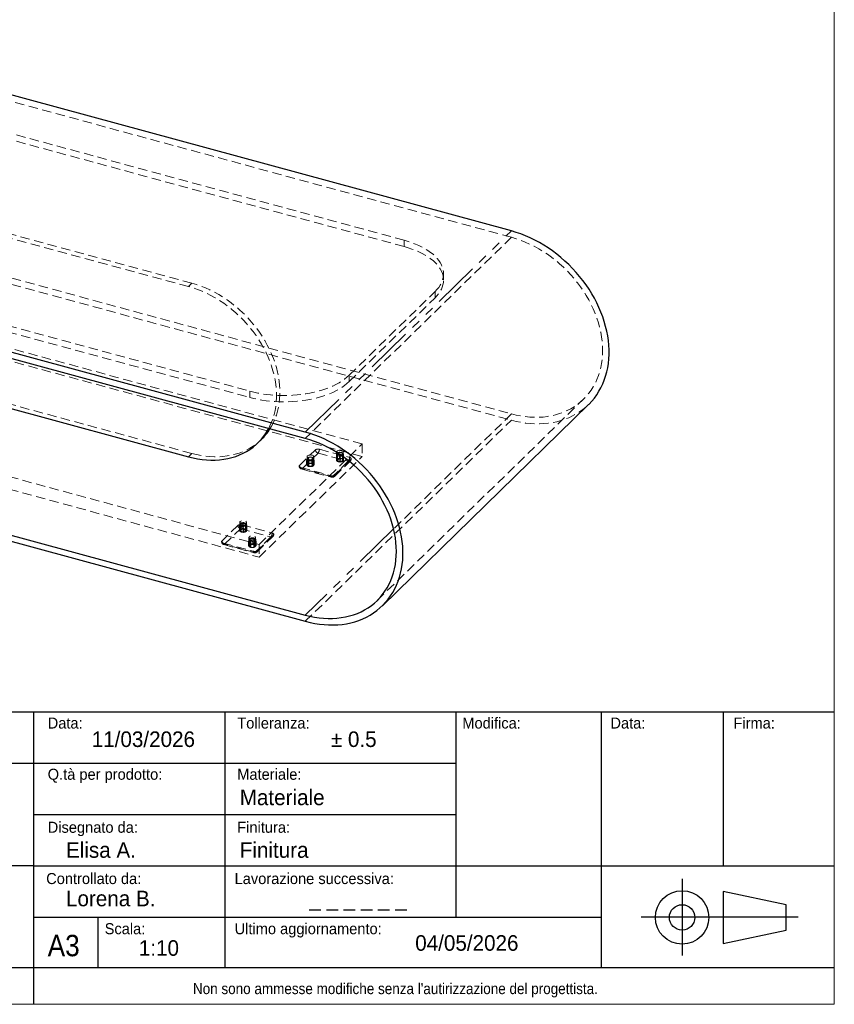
# Model space of a CAD drawing. Header units: millimetres. Extents: x 50 to 4150, y 50 to 2920.
# Tile 4 of 5: x 3043 to 4150, y 50 to 1388. Entities that reach past the tile are written whole.
import ezdxf

# ---------------------------------------------------------------- set-up
doc = ezdxf.new("R2010")
doc.units = ezdxf.units.MM
doc.header["$LTSCALE"] = 10
doc.linetypes.add('HIDDEN', pattern=[1.905, 1.27, -0.635])
doc.linetypes.add('PHANTOM', pattern=[12.7, 6.35, -1.27, 1.27, -1.27, 1.27, -1.27])
doc.layers.add('ANNOTAZIONI', color=8, linetype='Continuous')
doc.styles.add('SLDTEXTSTYLE1', font='GOTHIC.TTF', dxfattribs={"width": 0.913})
doc.styles.add('SLDTEXTSTYLE2', font='ARIAL.TTF', dxfattribs={"width": 0.948})

msp = doc.modelspace()

# ---------------------------------------------------------------- linework, layer by layer
at = {"color": 7, "linetype": 'Continuous', "lineweight": 18}
for p, q in [((4150, 50), (4150, 2920)), ((50, 50), (4150, 50))]:
    msp.add_line(p, q, dxfattribs=at)
at = {"color": 7, "linetype": 'Continuous', "lineweight": 25}
for p, q in [((3711.37, 1100.93), (2738.51, 1365.33)), ((3431.35, 827.62), (2458.49, 1092.03)), ((3431.35, 819.05), (2458.49, 1083.45)), ((2892.44, 897.3), (3272.74, 793.94)), ((3536.12, 591.7), (3816.14, 865.01)), ((2458.49, 843.45), (3431.35, 579.05)), ((2458.49, 834.88), (3431.35, 570.47)), ((3367.04, 813.05), (3371.71, 817.61))]:
    msp.add_line(p, q, dxfattribs=at)
at = {"color": 7, "linetype": 'HIDDEN', "lineweight": 18}
for p, q in [((3711.37, 1092.36), (2738.51, 1356.76)), ((3565.81, 1088.24), (2814.06, 1292.55)), ((3565.81, 1079.67), (2814.06, 1283.98)), ((3272.74, 1025.38), (2892.44, 1128.74)), ((3277.41, 1029.93), (2897.11, 1133.29)), ((2738.51, 1116.75), (3711.37, 852.35)), ((2738.51, 1108.18), (3711.37, 843.78)), ((2604.04, 1087.57), (3355.8, 883.26)), ((3711.37, 1092.36), (3431.35, 819.05)), ((3565.81, 1088.24), (3565.81, 1079.67)), ((2604.04, 1079), (3355.8, 874.69)), ((3619.14, 1034.12), (3619.14, 1042.69)), ((3272.74, 1025.38), (3277.41, 1029.93)), ((3490.91, 904.78), (3607.58, 1018.65)), ((3607.58, 1010.08), (3607.58, 1018.65)), ((3508.7, 811.51), (2801.16, 1003.8)), ((3490.91, 896.2), (3607.58, 1010.08)), ((3508.7, 794.36), (2801.16, 986.66)), ((2897.11, 901.86), (3277.41, 798.5)), ((3490.91, 904.78), (3490.91, 896.2)), ((3355.8, 874.69), (3355.8, 883.26)), ((3529.14, 598.86), (3809.15, 872.17)), ((2661.16, 867.15), (3368.69, 674.85)), ((2661.16, 850), (3368.69, 657.71)), ((3431.35, 570.47), (3711.37, 843.78)), ((3711.37, 852.35), (3551.32, 696.14)), ((3368.69, 674.85), (3508.7, 811.51)), ((3423.42, 782.31), (3445.12, 803.49)), ((3450.52, 804.35), (3491.65, 793.17)), ((3508.7, 811.51), (3508.7, 794.36)), ((3272.74, 793.94), (3277.41, 798.5)), ((3368.69, 657.71), (3508.7, 794.36)), ((3426.96, 777.92), (3448.66, 799.1)), ((3433.51, 790.87), (3433.51, 789.1)), ((3433.81, 794.3), (3433.81, 783.16)), ((3435.01, 791.73), (3435.01, 783.16)), ((3435.45, 790.99), (3435.45, 785.25)), ((3435.5, 785.16), (3435.5, 790.9)), ((3436.01, 791.07), (3436.01, 785.33)), ((3440.28, 785.41), (3440.28, 791.15)), ((3440.81, 791.01), (3440.81, 785.27)), ((3440.85, 785.34), (3440.85, 791.08)), ((3441.61, 783.16), (3441.61, 791.73)), ((3442.81, 783.16), (3442.81, 794.3)), ((3443.11, 789.1), (3443.11, 790.87)), ((3448.66, 799.1), (3489.78, 787.92)), ((3471.62, 769.21), (3493.32, 790.39)), ((3473.63, 797.26), (3473.63, 789.54)), ((3473.89, 796.44), (3473.89, 790.7)), ((3473.93, 800.69), (3473.93, 789.54)), ((3474.06, 790.56), (3474.06, 796.3)), ((3474.07, 793.97), (3474.07, 788.23)), ((3474.22, 794.1), (3474.22, 788.36)), ((3474.34, 796.58), (3474.34, 790.83)), ((3474.54, 788.1), (3474.54, 793.84)), ((3475.13, 798.12), (3475.13, 789.54)), ((3477.95, 797.76), (3477.95, 792.02)), ((3477.95, 792), (3477.95, 797.75)), ((3478.32, 792.82), (3478.32, 787.07)), ((3478.55, 797.76), (3478.55, 792.02)), ((3478.91, 787.09), (3478.91, 792.83)), ((3478.92, 787.07), (3478.92, 792.82)), ((3481.73, 789.54), (3481.73, 798.12)), ((3482.33, 790.99), (3482.33, 796.73)), ((3482.53, 794), (3482.53, 788.26)), ((3482.65, 796.47), (3482.65, 790.73)), ((3482.8, 790.86), (3482.8, 796.6)), ((3482.81, 788.53), (3482.81, 794.27)), ((3482.93, 789.54), (3482.93, 800.69)), ((3482.98, 788.39), (3482.98, 794.13)), ((3483.23, 789.54), (3483.23, 797.26)), ((3425.09, 779.53), (3466.22, 768.35)), ((3425.91, 777.49), (3467.03, 766.31)), ((3468.08, 766.74), (3426.96, 777.92)), ((3433.21, 788.8), (3433.21, 783.06)), ((3433.51, 788.96), (3433.51, 783.22)), ((3433.53, 782.91), (3433.53, 788.65)), ((3435.77, 786.71), (3435.77, 780.97)), ((3435.81, 786.79), (3435.81, 781.05)), ((3436.34, 780.9), (3436.34, 786.64)), ((3440.6, 786.73), (3440.6, 780.98)), ((3441.11, 781.15), (3441.11, 786.89)), ((3441.16, 781.06), (3441.16, 786.81)), ((3443.08, 783.4), (3443.08, 789.15)), ((3443.11, 788.84), (3443.11, 783.09)), ((3443.4, 783.25), (3443.4, 788.99)), ((3489.78, 787.92), (3468.08, 766.74)), ((3470.88, 767.31), (3492.58, 788.49)), ((3339.88, 700.77), (3318.18, 679.59)), ((3321.72, 675.2), (3343.42, 696.38)), ((3342.13, 701.68), (3342.13, 693.97)), ((3342.38, 700.86), (3342.38, 695.12)), ((3342.43, 705.11), (3342.43, 693.97)), ((3342.55, 694.98), (3342.55, 700.72)), ((3342.56, 698.39), (3342.56, 692.65)), ((3342.71, 698.53), (3342.71, 692.78)), ((3342.83, 701), (3342.83, 695.25)), ((3343.03, 692.52), (3343.03, 698.26)), ((3343.42, 696.38), (3384.54, 685.21)), ((3343.63, 702.54), (3343.63, 693.97)), ((3345.28, 701.63), (3386.41, 690.46)), ((3346.45, 702.17), (3346.44, 702.18)), ((3346.44, 702.18), (3346.44, 696.44)), ((3346.45, 696.43), (3346.45, 702.17)), ((3346.81, 697.24), (3346.81, 691.49)), ((3347.04, 702.18), (3347.04, 696.44)), ((3347.41, 691.51), (3347.41, 697.25)), ((3347.41, 691.5), (3347.41, 697.24)), ((3350.23, 693.97), (3350.23, 702.54)), ((3350.82, 695.41), (3350.82, 701.15)), ((3351.02, 698.42), (3351.02, 692.68)), ((3351.14, 700.89), (3351.14, 695.15)), ((3351.29, 695.28), (3351.29, 701.03)), ((3351.3, 692.95), (3351.3, 698.69)), ((3351.43, 693.97), (3351.43, 705.11)), ((3351.47, 692.81), (3351.47, 698.56)), ((3351.73, 693.97), (3351.73, 701.68)), ((3354.83, 684.44), (3354.83, 673.3)), ((3384.54, 685.21), (3362.84, 664.02)), ((3363.83, 673.3), (3363.83, 684.44)), ((3365.64, 664.59), (3387.34, 685.77)), ((3388.08, 687.67), (3366.38, 666.49)), ((3319.85, 676.81), (3360.98, 665.63)), ((3320.67, 674.77), (3361.79, 663.59)), ((3362.84, 664.02), (3321.72, 675.2)), ((3354.24, 678.95), (3354.24, 673.21)), ((3354.53, 681.01), (3354.53, 679.24)), ((3354.53, 679.1), (3354.53, 673.36)), ((3354.56, 673.05), (3354.56, 678.79)), ((3356.03, 681.87), (3356.03, 673.3)), ((3356.48, 681.13), (3356.48, 675.39)), ((3356.53, 675.31), (3356.53, 681.05)), ((3356.79, 676.86), (3356.79, 671.11)), ((3356.83, 676.93), (3356.83, 671.19)), ((3357.04, 681.21), (3357.04, 675.47)), ((3357.36, 671.05), (3357.36, 676.79)), ((3361.3, 675.55), (3361.3, 681.3)), ((3361.63, 676.87), (3361.63, 671.13)), ((3361.83, 681.15), (3361.83, 675.41)), ((3361.87, 675.49), (3361.87, 681.23)), ((3362.14, 671.29), (3362.14, 677.04)), ((3362.19, 671.21), (3362.19, 676.95)), ((3362.63, 673.3), (3362.63, 681.87)), ((3364.11, 673.55), (3364.11, 679.29)), ((3364.13, 679.24), (3364.13, 681.01)), ((3364.13, 678.98), (3364.13, 673.24)), ((3364.43, 673.39), (3364.43, 679.14)), ((3368.69, 674.85), (3368.69, 657.71))]:
    msp.add_line(p, q, dxfattribs=at)
at = {"color": 8, "linetype": 'PHANTOM', "lineweight": 18}
for p, q in [((3431.35, 827.62), (3711.37, 1100.93)), ((3551.32, 696.14), (3431.35, 579.05))]:
    msp.add_line(p, q, dxfattribs=at)
at = {"color": 7, "linetype": 'Continuous', "lineweight": 25, "flags": 128}
for points in [[(3816.14, 865.01), (3816.78, 865.64), (3820.55, 869.64), (3824.06, 873.89), (3827.31, 878.36), (3830.29, 883.05), (3832.99, 887.95), (3835.41, 893.05), (3837.54, 898.33), (3839.37, 903.79), (3840.9, 909.4), (3842.13, 915.17), (3843.06, 921.06), (3843.68, 927.08), (3843.99, 933.2), (3843.99, 939.42), (3843.68, 945.71), (3843.06, 952.06), (3842.13, 958.46), (3840.9, 964.89), (3839.37, 971.34), (3837.54, 977.8), (3835.41, 984.24), (3832.99, 990.65), (3830.29, 997.02), (3827.31, 1003.33), (3824.06, 1009.57), (3820.55, 1015.72), (3816.78, 1021.77), (3812.76, 1027.71), (3808.51, 1033.51), (3804.03, 1039.18), (3799.34, 1044.69), (3794.44, 1050.02), (3789.34, 1055.18), (3784.07, 1060.14), (3778.62, 1064.9), (3773.02, 1069.45), (3767.27, 1073.76), (3761.39, 1077.84), (3755.4, 1081.67), (3749.3, 1085.25), (3743.11, 1088.56), (3736.85, 1091.61), (3730.53, 1094.37), (3724.17, 1096.85), (3717.78, 1099.04), (3711.37, 1100.93)], [(3272.74, 793.94), (3278.89, 792.43), (3285.02, 791.22), (3291.12, 790.33), (3297.17, 789.75), (3303.15, 789.49), (3309.05, 789.56), (3314.86, 789.94), (3320.56, 790.63), (3326.13, 791.64), (3331.55, 792.97), (3336.82, 794.61), (3341.92, 796.55), (3346.84, 798.79), (3351.56, 801.32), (3356.08, 804.14), (3360.37, 807.24), (3364.43, 810.62), (3368.24, 814.25), (3371.8, 818.14), (3375.1, 822.27), (3378.13, 826.63), (3380.88, 831.22), (3381.62, 832.57)], [(3431.35, 570.47), (3437.76, 568.88), (3444.15, 567.59), (3450.52, 566.61), (3456.84, 565.94), (3463.1, 565.58), (3469.28, 565.53), (3475.38, 565.8), (3481.37, 566.37), (3487.25, 567.25), (3493, 568.45), (3498.6, 569.94), (3504.05, 571.74), (3509.33, 573.84), (3514.42, 576.22), (3519.32, 578.9), (3524.01, 581.86), (3528.49, 585.09), (3532.74, 588.58), (3536.76, 592.33), (3540.53, 596.34), (3544.04, 600.58), (3547.29, 605.05), (3550.27, 609.74), (3552.97, 614.65), (3555.39, 619.74), (3557.52, 625.03), (3559.35, 630.48), (3560.89, 636.1), (3562.12, 641.86), (3563.04, 647.76), (3563.66, 653.78), (3563.97, 659.9), (3563.97, 666.11), (3563.66, 672.4), (3563.04, 678.75), (3562.12, 685.15), (3560.89, 691.59), (3559.35, 698.04), (3557.52, 704.49), (3555.39, 710.93), (3552.97, 717.34), (3550.27, 723.71), (3547.29, 730.02), (3544.04, 736.26), (3540.53, 742.41), (3536.76, 748.47), (3532.74, 754.4), (3528.49, 760.21), (3524.01, 765.87), (3519.32, 771.38), (3514.42, 776.72), (3509.33, 781.88), (3504.05, 786.84), (3498.6, 791.6), (3493, 796.14), (3487.25, 800.46), (3481.37, 804.54), (3475.38, 808.37), (3469.28, 811.95), (3463.1, 815.26), (3456.84, 818.3), (3450.52, 821.06), (3444.15, 823.54), (3437.76, 825.73), (3431.35, 827.62)], [(3431.35, 579.05), (3437.62, 577.49), (3443.88, 576.26), (3450.1, 575.33), (3456.27, 574.73), (3462.38, 574.44), (3468.42, 574.47), (3474.35, 574.83), (3480.18, 575.5), (3485.88, 576.49), (3491.44, 577.79), (3496.84, 579.41), (3502.08, 581.33), (3507.14, 583.55), (3512, 586.08), (3516.66, 588.89), (3521.09, 591.98), (3525.3, 595.35), (3529.26, 598.98), (3532.97, 602.87), (3536.43, 607.01), (3539.61, 611.39), (3542.51, 615.99), (3545.13, 620.8), (3547.46, 625.81), (3549.49, 631.02), (3551.21, 636.39), (3552.63, 641.93), (3553.74, 647.61), (3554.53, 653.43), (3555.01, 659.36), (3555.17, 665.4), (3555.01, 671.52), (3554.53, 677.71), (3553.74, 683.96), (3552.63, 690.24), (3551.21, 696.55), (3549.49, 702.87), (3547.46, 709.17), (3545.13, 715.45), (3542.51, 721.69), (3539.61, 727.86), (3536.43, 733.97), (3532.97, 739.98), (3529.26, 745.89), (3525.3, 751.68), (3521.09, 757.34), (3516.66, 762.84), (3512, 768.18), (3507.14, 773.35), (3502.08, 778.32), (3496.84, 783.09), (3491.44, 787.64), (3485.88, 791.97), (3480.18, 796.06), (3474.35, 799.89), (3468.42, 803.47), (3462.38, 806.79), (3456.27, 809.82), (3450.1, 812.57), (3443.88, 815.03), (3437.62, 817.19), (3431.35, 819.05)]]:
    msp.add_lwpolyline(points, dxfattribs=at)
at = {"color": 7, "linetype": 'HIDDEN', "lineweight": 18, "flags": 128}
for points in [[(3607.58, 1018.65), (3610.24, 1021.45), (3612.56, 1024.32), (3614.55, 1027.26), (3616.18, 1030.25), (3617.46, 1033.29), (3618.39, 1036.37), (3618.95, 1039.46), (3619.14, 1042.57), (3618.97, 1045.68), (3618.44, 1048.78), (3617.54, 1051.86), (3616.29, 1054.9), (3614.68, 1057.9), (3612.72, 1060.85), (3610.42, 1063.72), (3607.79, 1066.52), (3604.84, 1069.24), (3601.57, 1071.85), (3598, 1074.36), (3594.14, 1076.76), (3590.01, 1079.03), (3585.62, 1081.16), (3580.99, 1083.16), (3576.13, 1085.01), (3571.07, 1086.71), (3565.81, 1088.24)], [(3711.37, 852.35), (3717.64, 850.8), (3723.89, 849.56), (3730.12, 848.64), (3736.29, 848.03), (3742.4, 847.75), (3748.43, 847.78), (3754.37, 848.13), (3760.19, 848.81), (3765.89, 849.79), (3771.46, 851.1), (3776.86, 852.71), (3782.1, 854.64), (3787.16, 856.86), (3792.02, 859.38), (3796.67, 862.19), (3801.11, 865.29), (3805.31, 868.65), (3809.28, 872.29), (3812.99, 876.18), (3816.44, 880.32), (3819.63, 884.69), (3822.53, 889.29), (3825.15, 894.11), (3827.48, 899.12), (3829.51, 904.32), (3831.23, 909.7), (3832.65, 915.24), (3833.76, 920.92), (3834.55, 926.73), (3835.03, 932.67), (3835.18, 938.7), (3835.03, 944.82), (3834.55, 951.02), (3833.76, 957.26), (3832.65, 963.55), (3831.23, 969.86), (3829.51, 976.17), (3827.48, 982.48), (3825.15, 988.75), (3822.53, 994.99), (3819.63, 1001.17), (3816.44, 1007.27), (3812.99, 1013.29), (3809.28, 1019.2), (3805.31, 1024.99), (3801.11, 1030.64), (3796.67, 1036.15), (3792.02, 1041.49), (3787.16, 1046.65), (3782.1, 1051.62), (3776.86, 1056.39), (3771.46, 1060.95), (3765.89, 1065.27), (3760.19, 1069.36), (3754.37, 1073.2), (3748.43, 1076.78), (3742.4, 1080.09), (3736.29, 1083.13), (3730.12, 1085.88), (3723.89, 1088.34), (3717.64, 1090.5), (3711.37, 1092.36)], [(3565.81, 1079.67), (3571.07, 1078.13), (3576.13, 1076.44), (3580.99, 1074.59), (3585.62, 1072.59), (3590.01, 1070.45), (3594.14, 1068.18), (3598, 1065.79), (3601.57, 1063.28), (3604.84, 1060.66), (3607.79, 1057.95), (3610.42, 1055.15), (3612.72, 1052.27), (3614.68, 1049.33), (3616.29, 1046.33), (3617.54, 1043.29), (3618.44, 1040.21), (3618.97, 1037.11), (3619.14, 1034), (3618.95, 1030.89), (3618.39, 1027.8), (3617.46, 1024.72), (3616.18, 1021.68), (3614.55, 1018.69), (3612.56, 1015.75), (3610.24, 1012.87), (3607.58, 1010.08)], [(3381.62, 832.57), (3383.34, 836.01), (3385.51, 840.99), (3387.38, 846.16), (3388.95, 851.5), (3390.21, 856.99), (3391.15, 862.62), (3391.78, 868.38), (3392.1, 874.24), (3392.1, 880.2), (3391.78, 886.24), (3391.15, 892.34), (3390.21, 898.48), (3388.95, 904.66), (3387.38, 910.85), (3385.51, 917.03), (3383.34, 923.2), (3380.88, 929.33), (3378.13, 935.4), (3375.1, 941.41), (3371.8, 947.34), (3368.24, 953.16), (3364.43, 958.87), (3360.37, 964.45), (3356.08, 969.88), (3351.56, 975.16), (3346.84, 980.26), (3341.92, 985.17), (3336.82, 989.88), (3331.55, 994.38), (3326.13, 998.66), (3320.56, 1002.7), (3314.86, 1006.49), (3309.05, 1010.03), (3303.15, 1013.3), (3297.17, 1016.29), (3291.12, 1019.01), (3285.02, 1021.43), (3278.89, 1023.55), (3272.74, 1025.38)], [(3383.37, 832.09), (3385.55, 835.77), (3388.01, 840.56), (3390.18, 845.55), (3392.05, 850.72), (3393.61, 856.05), (3394.87, 861.55), (3395.82, 867.18), (3396.45, 872.93), (3396.77, 878.8), (3396.77, 884.76), (3396.45, 890.79), (3395.82, 896.89), (3394.87, 903.04), (3393.61, 909.21), (3392.05, 915.4), (3390.18, 921.59), (3388.01, 927.75), (3385.55, 933.88), (3382.8, 939.96), (3379.77, 945.97), (3376.47, 951.89), (3372.91, 957.72), (3369.09, 963.43), (3365.03, 969.01), (3360.74, 974.44), (3356.23, 979.71), (3351.51, 984.81), (3346.59, 989.73), (3341.49, 994.44), (3336.22, 998.94), (3330.79, 1003.22), (3325.22, 1007.26), (3319.53, 1011.05), (3313.72, 1014.58), (3307.82, 1017.85), (3301.83, 1020.85), (3295.78, 1023.56), (3289.69, 1025.98), (3283.56, 1028.11), (3277.41, 1029.93)], [(3355.8, 883.26), (3361.22, 881.89), (3366.8, 880.7), (3372.5, 879.67), (3378.32, 878.83), (3384.22, 878.17), (3390.19, 877.7), (3396.21, 877.41), (3402.25, 877.31), (3408.28, 877.4), (3414.3, 877.67), (3420.27, 878.13), (3426.18, 878.78), (3432.01, 879.61), (3437.72, 880.61), (3443.31, 881.8), (3448.74, 883.15), (3454.01, 884.68), (3459.09, 886.36), (3463.96, 888.2), (3468.61, 890.18), (3473.02, 892.31), (3477.17, 894.57), (3481.05, 896.96), (3484.64, 899.46), (3487.93, 902.07), (3490.91, 904.78)], [(3490.91, 896.2), (3487.93, 893.5), (3484.64, 890.89), (3481.05, 888.39), (3477.17, 886), (3473.02, 883.74), (3468.61, 881.61), (3463.96, 879.63), (3459.09, 877.79), (3454.01, 876.1), (3448.74, 874.58), (3443.31, 873.23), (3437.72, 872.04), (3432.01, 871.03), (3426.18, 870.21), (3420.27, 869.56), (3414.3, 869.1), (3408.28, 868.82), (3402.25, 868.74), (3396.21, 868.84), (3390.19, 869.13), (3384.22, 869.6), (3378.32, 870.26), (3372.5, 871.1), (3366.8, 872.12), (3361.22, 873.32), (3355.8, 874.69)], [(3711.37, 843.78), (3717.78, 842.19), (3724.17, 840.9), (3730.53, 839.92), (3736.85, 839.25), (3743.11, 838.89), (3749.3, 838.84), (3755.4, 839.1), (3761.39, 839.67), (3767.27, 840.56), (3773.02, 841.75), (3778.62, 843.25), (3784.07, 845.05), (3789.34, 847.14), (3794.44, 849.53), (3799.34, 852.21), (3804.03, 855.16), (3808.51, 858.39), (3812.76, 861.89), (3816.14, 865.01)], [(3277.41, 798.5), (3283.56, 796.98), (3289.69, 795.77), (3295.78, 794.88), (3301.83, 794.31), (3307.82, 794.05), (3313.72, 794.11), (3319.53, 794.49), (3325.22, 795.19), (3330.79, 796.2), (3336.22, 797.53), (3341.49, 799.16), (3346.59, 801.1), (3351.51, 803.34), (3356.23, 805.87), (3360.74, 808.7), (3365.03, 811.8), (3369.09, 815.17), (3371.71, 817.61)], [(3474.45, 801.77), (3475.21, 802.3), (3476.22, 802.71), (3477.41, 802.95), (3478.69, 803), (3479.95, 802.87), (3481.08, 802.56), (3482, 802.1), (3482.63, 801.53), (3482.92, 800.89), (3482.84, 800.23), (3482.41, 799.61), (3481.66, 799.07), (3480.65, 798.67), (3479.45, 798.43), (3478.18, 798.37), (3476.92, 798.51), (3475.79, 798.81), (3474.87, 799.27), (3474.24, 799.85), (3473.95, 800.49), (3474.02, 801.15), (3474.45, 801.77)], [(3443.07, 790.85), (3443.09, 791.13), (3442.85, 791.87), (3442.37, 792.5), (3441.65, 793.04), (3440.68, 793.46), (3439.54, 793.74), (3438.32, 793.83), (3437.11, 793.74), (3435.97, 793.47), (3434.95, 793.03), (3434.2, 792.45), (3433.72, 791.79), (3433.52, 791.06), (3433.54, 790.85)], [(3442.55, 789.72), (3441.79, 789.17), (3440.77, 788.75), (3439.57, 788.48), (3438.27, 788.4), (3436.98, 788.49), (3435.78, 788.77), (3434.77, 789.2), (3434.03, 789.75), (3433.6, 790.38), (3433.52, 791.06), (3433.8, 791.72), (3434.41, 792.31), (3435.31, 792.8), (3436.43, 793.14), (3437.69, 793.32), (3439, 793.32), (3440.25, 793.13), (3441.36, 792.78), (3442.25, 792.28), (3442.84, 791.68), (3443.1, 791.02), (3443, 790.35), (3442.55, 789.72)], [(3434.33, 795.38), (3435.08, 795.91), (3436.09, 796.32), (3437.29, 796.56), (3438.56, 796.61), (3439.82, 796.48), (3440.95, 796.17), (3441.87, 795.71), (3442.5, 795.14), (3442.79, 794.5), (3442.72, 793.84), (3442.29, 793.22), (3441.53, 792.68), (3440.52, 792.28), (3439.33, 792.04), (3438.05, 791.98), (3436.79, 792.12), (3435.66, 792.42), (3434.74, 792.88), (3434.11, 793.46), (3433.82, 794.1), (3433.9, 794.76), (3434.33, 795.38)], [(3441.67, 790.81), (3442.05, 791.39), (3442.07, 792.01), (3441.72, 792.59), (3441.03, 793.09), (3440.08, 793.46), (3438.95, 793.66), (3437.77, 793.66), (3436.63, 793.48), (3435.66, 793.13), (3434.95, 792.64), (3434.56, 792.06), (3434.55, 791.45), (3434.9, 790.86), (3435.58, 790.36), (3436.53, 790), (3437.66, 789.8), (3438.85, 789.79), (3439.98, 789.97), (3440.96, 790.32), (3441.67, 790.81)], [(3439.85, 793.23), (3438.82, 793.41), (3437.73, 793.4), (3436.71, 793.21), (3435.86, 792.86), (3435.27, 792.39), (3435.02, 791.85), (3435.12, 791.29), (3435.56, 790.78), (3436.31, 790.37), (3437.27, 790.11), (3438.34, 790.03), (3439.41, 790.13), (3440.36, 790.4), (3441.09, 790.81), (3441.51, 791.33), (3441.59, 791.89), (3441.31, 792.43), (3440.71, 792.89), (3439.85, 793.23)], [(3435.5, 790.9), (3435.46, 790.96), (3435.46, 791.02), (3435.5, 791.08), (3435.59, 791.12), (3435.7, 791.14), (3435.82, 791.14), (3435.93, 791.11), (3436.01, 791.07)], [(3440.28, 791.15), (3440.35, 791.2), (3440.45, 791.23), (3440.57, 791.24), (3440.69, 791.22), (3440.78, 791.18), (3440.83, 791.13), (3440.84, 791.07), (3440.81, 791.01)], [(3483.2, 797.24), (3483.22, 797.52), (3482.97, 798.26), (3482.49, 798.89), (3481.77, 799.42), (3480.8, 799.85), (3479.66, 800.12), (3478.45, 800.22), (3477.23, 800.13), (3476.09, 799.86), (3475.08, 799.42), (3474.33, 798.84), (3473.85, 798.18), (3473.64, 797.44), (3473.66, 797.24)], [(3482.68, 796.11), (3481.92, 795.56), (3480.9, 795.14), (3479.69, 794.87), (3478.4, 794.79), (3477.1, 794.88), (3475.91, 795.16), (3474.9, 795.59), (3474.15, 796.14), (3473.73, 796.77), (3473.65, 797.45), (3473.92, 798.1), (3474.53, 798.7), (3475.43, 799.19), (3476.55, 799.53), (3477.81, 799.71), (3479.12, 799.71), (3480.38, 799.52), (3481.49, 799.17), (3482.37, 798.67), (3482.97, 798.07), (3483.22, 797.41), (3483.12, 796.74), (3482.68, 796.11)], [(3474.06, 796.3), (3473.96, 796.34), (3473.9, 796.39), (3473.89, 796.45), (3473.92, 796.51), (3474, 796.56), (3474.1, 796.59), (3474.22, 796.59), (3474.34, 796.58)], [(3474.06, 790.56), (3473.96, 790.6), (3473.9, 790.65), (3473.89, 790.71), (3473.92, 790.77), (3474, 790.82), (3474.1, 790.85), (3474.22, 790.85), (3474.34, 790.83)], [(3474.45, 790.63), (3475.21, 791.16), (3476.22, 791.56), (3477.41, 791.8), (3478.69, 791.86), (3479.95, 791.73), (3481.08, 791.42), (3482, 790.96), (3482.63, 790.39), (3482.92, 789.74), (3482.84, 789.08), (3482.41, 788.46), (3481.66, 787.93), (3480.65, 787.53), (3479.45, 787.29), (3478.18, 787.23), (3476.92, 787.36), (3475.79, 787.67), (3474.87, 788.13), (3474.24, 788.7), (3473.95, 789.35), (3474.02, 790.01), (3474.45, 790.63)], [(3474.54, 793.84), (3474.43, 793.82), (3474.31, 793.82), (3474.2, 793.84), (3474.12, 793.89), (3474.07, 793.95), (3474.08, 794.01), (3474.13, 794.06), (3474.22, 794.1)], [(3474.34, 796.58), (3474.33, 796.65), (3474.3, 796.71), (3474.26, 796.73), (3474.22, 796.72), (3474.19, 796.7)], [(3474.22, 794.1), (3474.23, 794.18), (3474.25, 794.24), (3474.29, 794.26), (3474.34, 794.25), (3474.37, 794.23)], [(3481.79, 797.2), (3482.18, 797.78), (3482.19, 798.39), (3481.84, 798.98), (3481.16, 799.48), (3480.21, 799.85), (3479.08, 800.04), (3477.89, 800.05), (3476.76, 799.87), (3475.78, 799.52), (3475.07, 799.03), (3474.69, 798.45), (3474.67, 797.84), (3475.02, 797.25), (3475.71, 796.75), (3476.66, 796.39), (3477.78, 796.19), (3478.97, 796.18), (3480.11, 796.36), (3481.08, 796.71), (3481.79, 797.2)], [(3481.35, 788.75), (3480.69, 788.31), (3479.79, 788), (3478.74, 787.85), (3477.66, 787.89), (3476.66, 788.11), (3475.85, 788.49), (3475.32, 788.98), (3475.13, 789.53), (3475.3, 790.08), (3475.81, 790.57), (3476.6, 790.96), (3477.59, 791.19), (3478.67, 791.24), (3479.73, 791.11), (3480.64, 790.81), (3481.32, 790.37), (3481.68, 789.84), (3481.69, 789.28), (3481.35, 788.75)], [(3479.97, 799.62), (3478.94, 799.8), (3477.86, 799.79), (3476.83, 799.6), (3475.98, 799.25), (3475.4, 798.78), (3475.14, 798.24), (3475.24, 797.68), (3475.69, 797.17), (3476.43, 796.76), (3477.39, 796.5), (3478.47, 796.42), (3479.54, 796.51), (3480.49, 796.79), (3481.21, 797.2), (3481.64, 797.72), (3481.72, 798.27), (3481.44, 798.82), (3480.84, 799.28), (3479.97, 799.62)], [(3477.95, 797.75), (3477.97, 797.81), (3478.03, 797.86), (3478.12, 797.9), (3478.24, 797.91), (3478.36, 797.9), (3478.46, 797.87), (3478.53, 797.82), (3478.55, 797.76)], [(3477.95, 792), (3477.97, 792.07), (3478.03, 792.12), (3478.12, 792.15), (3478.24, 792.17), (3478.36, 792.16), (3478.46, 792.13), (3478.53, 792.08), (3478.55, 792.02)], [(3478.91, 792.83), (3478.9, 792.77), (3478.84, 792.71), (3478.74, 792.68), (3478.63, 792.66), (3478.51, 792.67), (3478.41, 792.71), (3478.34, 792.76), (3478.32, 792.82)], [(3482.5, 796.86), (3482.44, 796.89), (3482.39, 796.89), (3482.35, 796.85), (3482.33, 796.79), (3482.33, 796.73)], [(3482.33, 796.73), (3482.44, 796.76), (3482.56, 796.76), (3482.67, 796.73), (3482.75, 796.69), (3482.79, 796.63), (3482.79, 796.57), (3482.74, 796.51), (3482.65, 796.47)], [(3482.65, 790.73), (3482.74, 790.77), (3482.79, 790.82), (3482.79, 790.89), (3482.75, 790.94), (3482.67, 790.99), (3482.56, 791.01), (3482.44, 791.01), (3482.33, 790.99)], [(3482.81, 794.27), (3482.9, 794.24), (3482.96, 794.18), (3482.98, 794.12), (3482.94, 794.06), (3482.87, 794.01), (3482.76, 793.99), (3482.64, 793.98), (3482.53, 794)], [(3482.68, 794.39), (3482.72, 794.42), (3482.76, 794.42), (3482.79, 794.39), (3482.81, 794.33), (3482.81, 794.27)], [(3493.32, 790.39), (3493.62, 790.76), (3493.77, 791.16), (3493.76, 791.56), (3493.6, 791.96), (3493.3, 792.33), (3492.86, 792.67), (3492.3, 792.95), (3491.65, 793.17)], [(3423.42, 782.31), (3423.12, 781.94), (3422.97, 781.54), (3422.98, 781.14), (3423.13, 780.74), (3423.44, 780.37), (3423.88, 780.03), (3424.44, 779.75), (3425.09, 779.53)], [(3425.09, 779.53), (3425.13, 778.89), (3425.23, 778.35), (3425.4, 777.93), (3425.64, 777.64), (3425.92, 777.48), (3426.24, 777.48), (3426.59, 777.63), (3426.96, 777.92)], [(3433.53, 788.65), (3433.41, 788.66), (3433.31, 788.69), (3433.24, 788.74), (3433.21, 788.8), (3433.23, 788.86), (3433.29, 788.91), (3433.39, 788.95), (3433.51, 788.96)], [(3433.51, 783.22), (3433.39, 783.2), (3433.29, 783.17), (3433.23, 783.12), (3433.21, 783.06), (3433.24, 783), (3433.31, 782.95), (3433.41, 782.92), (3433.53, 782.91)], [(3433.51, 788.96), (3433.51, 789.04), (3433.51, 789.09), (3433.51, 789.1), (3433.51, 789.09), (3433.51, 789.06)], [(3434.33, 784.24), (3435.08, 784.77), (3436.09, 785.17), (3437.29, 785.41), (3438.56, 785.47), (3439.82, 785.34), (3440.95, 785.03), (3441.87, 784.57), (3442.5, 784), (3442.79, 783.35), (3442.72, 782.69), (3442.29, 782.07), (3441.53, 781.54), (3440.52, 781.14), (3439.33, 780.9), (3438.05, 780.84), (3436.79, 780.97), (3435.66, 781.28), (3434.74, 781.74), (3434.11, 782.31), (3433.82, 782.96), (3433.9, 783.62), (3434.33, 784.24)], [(3441.23, 782.36), (3440.57, 781.92), (3439.66, 781.61), (3438.61, 781.46), (3437.53, 781.5), (3436.53, 781.72), (3435.72, 782.1), (3435.2, 782.59), (3435.01, 783.14), (3435.17, 783.69), (3435.68, 784.19), (3436.47, 784.57), (3437.46, 784.8), (3438.54, 784.85), (3439.6, 784.72), (3440.52, 784.42), (3441.19, 783.98), (3441.56, 783.45), (3441.57, 782.89), (3441.23, 782.36)], [(3436.01, 785.33), (3435.93, 785.37), (3435.82, 785.4), (3435.7, 785.4), (3435.59, 785.38), (3435.5, 785.34), (3435.46, 785.28), (3435.46, 785.22), (3435.5, 785.16)], [(3436.34, 786.64), (3436.26, 786.6), (3436.16, 786.56), (3436.04, 786.56), (3435.93, 786.58), (3435.83, 786.61), (3435.78, 786.67), (3435.77, 786.73), (3435.81, 786.79)], [(3435.81, 781.05), (3435.77, 780.99), (3435.78, 780.93), (3435.83, 780.87), (3435.93, 780.83), (3436.04, 780.81), (3436.16, 780.82), (3436.26, 780.85), (3436.34, 780.9)], [(3440.28, 785.41), (3440.35, 785.46), (3440.45, 785.49), (3440.57, 785.5), (3440.69, 785.48), (3440.78, 785.44), (3440.83, 785.39), (3440.84, 785.32), (3440.81, 785.27)], [(3441.11, 786.89), (3441.16, 786.84), (3441.16, 786.77), (3441.11, 786.72), (3441.02, 786.68), (3440.91, 786.65), (3440.79, 786.66), (3440.68, 786.68), (3440.6, 786.73)], [(3441.11, 781.15), (3441.16, 781.09), (3441.16, 781.03), (3441.11, 780.97), (3441.02, 780.93), (3440.91, 780.91), (3440.79, 780.91), (3440.68, 780.94), (3440.6, 780.98)], [(3443.08, 789.15), (3443.2, 789.14), (3443.3, 789.11), (3443.37, 789.06), (3443.4, 789), (3443.38, 788.94), (3443.32, 788.89), (3443.22, 788.85), (3443.11, 788.84)], [(3443.08, 783.4), (3443.2, 783.4), (3443.3, 783.36), (3443.37, 783.31), (3443.4, 783.26), (3443.38, 783.19), (3443.32, 783.14), (3443.22, 783.11), (3443.11, 783.09)], [(3443.1, 789.25), (3443.1, 789.29), (3443.09, 789.29)], [(3474.54, 788.1), (3474.43, 788.08), (3474.31, 788.08), (3474.2, 788.1), (3474.12, 788.15), (3474.07, 788.2), (3474.08, 788.26), (3474.13, 788.32), (3474.22, 788.36)], [(3478.32, 787.07), (3478.34, 787.01), (3478.41, 786.96), (3478.51, 786.93), (3478.63, 786.92), (3478.74, 786.93), (3478.84, 786.97), (3478.9, 787.02), (3478.91, 787.09)], [(3482.53, 788.26), (3482.64, 788.24), (3482.76, 788.24), (3482.87, 788.27), (3482.94, 788.32), (3482.98, 788.38), (3482.96, 788.44), (3482.9, 788.49), (3482.81, 788.53)], [(3466.22, 768.35), (3466.25, 767.71), (3466.36, 767.18), (3466.53, 766.75), (3466.76, 766.46), (3467.04, 766.31), (3467.37, 766.31), (3467.72, 766.45), (3468.08, 766.74)], [(3344.69, 699.49), (3343.62, 699.89), (3342.81, 700.41), (3342.3, 701.03), (3342.13, 701.7), (3342.31, 702.37), (3342.84, 702.98), (3343.68, 703.5), (3344.75, 703.88), (3345.99, 704.1), (3347.29, 704.15), (3348.57, 704), (3349.72, 703.69), (3350.67, 703.23), (3351.34, 702.65), (3351.69, 702), (3351.68, 701.33), (3351.32, 700.68), (3350.63, 700.11), (3349.67, 699.65), (3348.5, 699.34), (3347.22, 699.21), (3345.92, 699.26), (3344.69, 699.49)], [(3351.69, 701.7), (3351.64, 702.25), (3351.3, 702.95), (3350.73, 703.54), (3349.91, 704.04), (3348.85, 704.41), (3347.67, 704.6), (3346.45, 704.62), (3345.25, 704.46), (3344.16, 704.13), (3343.21, 703.6), (3342.58, 702.98), (3342.22, 702.28), (3342.16, 701.74)], [(3342.55, 700.72), (3342.46, 700.76), (3342.4, 700.81), (3342.38, 700.88), (3342.42, 700.93), (3342.49, 700.98), (3342.6, 701.01), (3342.72, 701.02), (3342.83, 701)], [(3350.91, 704.03), (3350.15, 703.49), (3349.14, 703.09), (3347.95, 702.85), (3346.67, 702.8), (3345.41, 702.93), (3344.28, 703.23), (3343.36, 703.69), (3342.73, 704.27), (3342.44, 704.91), (3342.52, 705.57), (3342.95, 706.19), (3343.7, 706.72), (3344.71, 707.13), (3345.91, 707.37), (3347.18, 707.42), (3348.44, 707.29), (3349.57, 706.98), (3350.49, 706.52), (3351.12, 705.95), (3351.41, 705.31), (3351.34, 704.65), (3350.91, 704.03)], [(3342.95, 695.05), (3343.7, 695.58), (3344.71, 695.98), (3345.91, 696.22), (3347.18, 696.28), (3348.44, 696.15), (3349.57, 695.84), (3350.49, 695.38), (3351.12, 694.81), (3351.41, 694.16), (3351.34, 693.51), (3350.91, 692.88), (3350.15, 692.35), (3349.14, 691.95), (3347.95, 691.71), (3346.67, 691.65), (3345.41, 691.78), (3344.28, 692.09), (3343.36, 692.55), (3342.73, 693.13), (3342.44, 693.77), (3342.52, 694.43), (3342.95, 695.05)], [(3343.03, 698.26), (3342.92, 698.24), (3342.8, 698.24), (3342.69, 698.27), (3342.61, 698.31), (3342.57, 698.37), (3342.57, 698.43), (3342.62, 698.48), (3342.71, 698.53)], [(3342.83, 701), (3342.82, 701.07), (3342.8, 701.13), (3342.76, 701.15), (3342.71, 701.14), (3342.68, 701.12)], [(3342.71, 698.53), (3342.72, 698.6), (3342.74, 698.66), (3342.78, 698.68), (3342.83, 698.67), (3342.86, 698.65)], [(3345.15, 700.81), (3346.28, 700.61), (3347.47, 700.6), (3348.6, 700.78), (3349.58, 701.13), (3350.29, 701.62), (3350.67, 702.2), (3350.69, 702.82), (3350.34, 703.4), (3349.65, 703.9), (3348.7, 704.27), (3347.58, 704.47), (3346.39, 704.47), (3345.25, 704.29), (3344.28, 703.94), (3343.57, 703.45), (3343.18, 702.87), (3343.17, 702.26), (3343.52, 701.67), (3344.2, 701.17), (3345.15, 700.81)], [(3349.85, 701.74), (3350.19, 702.28), (3350.18, 702.83), (3349.81, 703.36), (3349.14, 703.8), (3348.22, 704.1), (3347.17, 704.23), (3346.08, 704.18), (3345.09, 703.95), (3344.3, 703.57), (3343.79, 703.07), (3343.63, 702.52), (3343.82, 701.97), (3344.34, 701.48), (3345.15, 701.11), (3346.15, 700.89), (3347.23, 700.85), (3348.28, 700.99), (3349.19, 701.3), (3349.85, 701.74)], [(3346.44, 702.18), (3346.46, 702.23), (3346.52, 702.28), (3346.62, 702.32), (3346.73, 702.33), (3346.85, 702.32), (3346.95, 702.29), (3347.02, 702.24), (3347.04, 702.18)], [(3347.04, 696.44), (3347.02, 696.5), (3346.95, 696.55), (3346.85, 696.58), (3346.73, 696.59), (3346.62, 696.58), (3346.52, 696.54), (3346.46, 696.49), (3346.45, 696.43)], [(3347.41, 697.25), (3347.39, 697.19), (3347.33, 697.14), (3347.24, 697.1), (3347.12, 697.08), (3347, 697.09), (3346.9, 697.13), (3346.83, 697.18), (3346.81, 697.24)], [(3350.99, 701.28), (3350.94, 701.31), (3350.89, 701.31), (3350.85, 701.27), (3350.83, 701.21), (3350.82, 701.15)], [(3350.82, 701.15), (3350.93, 701.18), (3351.05, 701.18), (3351.16, 701.15), (3351.24, 701.11), (3351.29, 701.05), (3351.28, 700.99), (3351.23, 700.93), (3351.14, 700.89)], [(3351.3, 698.69), (3351.4, 698.66), (3351.46, 698.6), (3351.47, 698.54), (3351.44, 698.48), (3351.36, 698.44), (3351.26, 698.41), (3351.14, 698.4), (3351.02, 698.42)], [(3351.17, 698.81), (3351.22, 698.84), (3351.26, 698.84), (3351.28, 698.81), (3351.3, 698.75), (3351.3, 698.69)], [(3342.83, 695.25), (3342.72, 695.27), (3342.6, 695.27), (3342.49, 695.24), (3342.42, 695.19), (3342.38, 695.13), (3342.4, 695.07), (3342.46, 695.02), (3342.55, 694.98)], [(3343.03, 692.52), (3342.92, 692.5), (3342.8, 692.5), (3342.69, 692.52), (3342.61, 692.57), (3342.57, 692.62), (3342.57, 692.69), (3342.62, 692.74), (3342.71, 692.78)], [(3345.39, 692.46), (3344.52, 692.8), (3343.92, 693.27), (3343.64, 693.81), (3343.72, 694.37), (3344.15, 694.88), (3344.87, 695.3), (3345.82, 695.57), (3346.89, 695.67), (3347.97, 695.58), (3348.93, 695.32), (3349.67, 694.91), (3350.12, 694.4), (3350.22, 693.84), (3349.96, 693.3), (3349.38, 692.83), (3348.53, 692.48), (3347.5, 692.29), (3346.42, 692.29), (3345.39, 692.46)], [(3347.41, 691.51), (3347.39, 691.45), (3347.33, 691.39), (3347.24, 691.36), (3347.12, 691.34), (3347, 691.35), (3346.9, 691.38), (3346.83, 691.43), (3346.81, 691.49)], [(3351.14, 695.15), (3351.23, 695.19), (3351.28, 695.25), (3351.29, 695.31), (3351.24, 695.36), (3351.16, 695.41), (3351.05, 695.43), (3350.93, 695.43), (3350.82, 695.41)], [(3351.3, 692.95), (3351.4, 692.91), (3351.46, 692.86), (3351.47, 692.8), (3351.44, 692.74), (3351.36, 692.69), (3351.26, 692.66), (3351.14, 692.66), (3351.02, 692.68)], [(3357.09, 678.83), (3356.03, 679.22), (3355.21, 679.75), (3354.7, 680.36), (3354.53, 681.03), (3354.72, 681.7), (3355.25, 682.31), (3356.08, 682.83), (3357.16, 683.22), (3358.39, 683.44), (3359.7, 683.48), (3360.97, 683.34), (3362.13, 683.02), (3363.08, 682.56), (3363.75, 681.98), (3364.09, 681.33), (3364.08, 680.66), (3363.72, 680.01), (3363.03, 679.44), (3362.07, 678.98), (3360.91, 678.68), (3359.62, 678.55), (3358.32, 678.6), (3357.09, 678.83)], [(3364.1, 681.04), (3364.05, 681.59), (3363.7, 682.28), (3363.13, 682.87), (3362.31, 683.37), (3361.26, 683.74), (3360.07, 683.94), (3358.85, 683.96), (3357.66, 683.8), (3356.56, 683.46), (3355.62, 682.93), (3354.98, 682.31), (3354.63, 681.62), (3354.56, 681.07)], [(3363.31, 683.36), (3362.56, 682.83), (3361.55, 682.42), (3360.35, 682.19), (3359.08, 682.13), (3357.82, 682.26), (3356.69, 682.57), (3355.77, 683.03), (3355.14, 683.6), (3354.85, 684.24), (3354.92, 684.9), (3355.35, 685.52), (3356.11, 686.06), (3357.12, 686.46), (3358.31, 686.7), (3359.59, 686.76), (3360.85, 686.63), (3361.98, 686.32), (3362.9, 685.86), (3363.53, 685.28), (3363.82, 684.64), (3363.74, 683.98), (3363.31, 683.36)], [(3357.56, 680.14), (3358.68, 679.94), (3359.87, 679.93), (3361.01, 680.11), (3361.98, 680.47), (3362.69, 680.96), (3363.08, 681.54), (3363.09, 682.15), (3362.74, 682.73), (3362.06, 683.24), (3361.11, 683.6), (3359.98, 683.8), (3358.79, 683.81), (3357.66, 683.63), (3356.68, 683.27), (3355.97, 682.78), (3355.59, 682.2), (3355.57, 681.59), (3355.92, 681.01), (3356.61, 680.51), (3357.56, 680.14)], [(3362.25, 681.08), (3362.59, 681.61), (3362.58, 682.17), (3362.22, 682.7), (3361.54, 683.13), (3360.63, 683.43), (3359.57, 683.57), (3358.49, 683.51), (3357.5, 683.28), (3356.71, 682.9), (3356.2, 682.41), (3356.03, 681.85), (3356.22, 681.3), (3356.75, 680.81), (3357.56, 680.44), (3358.56, 680.22), (3359.64, 680.18), (3360.69, 680.32), (3361.59, 680.63), (3362.25, 681.08)], [(3388.08, 687.67), (3388.38, 688.05), (3388.53, 688.44), (3388.52, 688.85), (3388.36, 689.24), (3388.06, 689.62), (3387.62, 689.95), (3387.06, 690.23), (3386.41, 690.46)], [(3318.18, 679.59), (3317.88, 679.22), (3317.73, 678.82), (3317.74, 678.42), (3317.9, 678.02), (3318.2, 677.65), (3318.64, 677.32), (3319.2, 677.03), (3319.85, 676.81)], [(3321.72, 675.2), (3321.35, 674.91), (3321, 674.77), (3320.68, 674.77), (3320.4, 674.92), (3320.16, 675.21), (3319.99, 675.64), (3319.89, 676.17), (3319.85, 676.81)], [(3354.56, 678.79), (3354.44, 678.8), (3354.34, 678.83), (3354.26, 678.88), (3354.24, 678.94), (3354.26, 679), (3354.32, 679.06), (3354.42, 679.09), (3354.53, 679.1)], [(3354.53, 673.36), (3354.42, 673.35), (3354.32, 673.31), (3354.26, 673.26), (3354.24, 673.2), (3354.26, 673.14), (3354.34, 673.09), (3354.44, 673.06), (3354.56, 673.05)], [(3354.53, 679.1), (3354.53, 679.18), (3354.53, 679.23), (3354.53, 679.25), (3354.53, 679.23), (3354.54, 679.21)], [(3355.35, 674.38), (3356.11, 674.91), (3357.12, 675.32), (3358.31, 675.56), (3359.59, 675.61), (3360.85, 675.48), (3361.98, 675.17), (3362.9, 674.71), (3363.53, 674.14), (3363.82, 673.5), (3363.74, 672.84), (3363.31, 672.22), (3362.56, 671.68), (3361.55, 671.28), (3360.35, 671.04), (3359.08, 670.99), (3357.82, 671.12), (3356.69, 671.42), (3355.77, 671.88), (3355.14, 672.46), (3354.85, 673.1), (3354.92, 673.76), (3355.35, 674.38)], [(3357.79, 671.8), (3356.93, 672.14), (3356.32, 672.6), (3356.05, 673.14), (3356.13, 673.7), (3356.55, 674.21), (3357.28, 674.63), (3358.23, 674.9), (3359.3, 675), (3360.37, 674.91), (3361.33, 674.65), (3362.08, 674.24), (3362.52, 673.73), (3362.62, 673.18), (3362.37, 672.63), (3361.78, 672.16), (3360.93, 671.81), (3359.91, 671.63), (3358.82, 671.62), (3357.79, 671.8)], [(3356.53, 681.05), (3356.48, 681.11), (3356.48, 681.17), (3356.53, 681.22), (3356.62, 681.27), (3356.73, 681.29), (3356.85, 681.29), (3356.96, 681.26), (3357.04, 681.21)], [(3356.53, 675.31), (3356.48, 675.36), (3356.48, 675.42), (3356.53, 675.48), (3356.62, 675.52), (3356.73, 675.54), (3356.85, 675.54), (3356.96, 675.52), (3357.04, 675.47)], [(3357.36, 676.79), (3357.29, 676.74), (3357.19, 676.71), (3357.07, 676.7), (3356.95, 676.72), (3356.86, 676.76), (3356.8, 676.81), (3356.79, 676.87), (3356.83, 676.93)], [(3356.83, 671.19), (3356.79, 671.13), (3356.8, 671.07), (3356.86, 671.02), (3356.95, 670.98), (3357.07, 670.96), (3357.19, 670.97), (3357.29, 671), (3357.36, 671.05)], [(3361.3, 681.3), (3361.38, 681.35), (3361.48, 681.38), (3361.6, 681.38), (3361.71, 681.37), (3361.81, 681.33), (3361.86, 681.27), (3361.87, 681.21), (3361.83, 681.15)], [(3361.3, 675.55), (3361.38, 675.6), (3361.48, 675.63), (3361.6, 675.64), (3361.71, 675.62), (3361.81, 675.58), (3361.86, 675.53), (3361.87, 675.47), (3361.83, 675.41)], [(3362.14, 677.04), (3362.18, 676.98), (3362.18, 676.92), (3362.14, 676.86), (3362.05, 676.82), (3361.94, 676.8), (3361.82, 676.8), (3361.71, 676.83), (3361.63, 676.87)], [(3361.63, 671.13), (3361.71, 671.08), (3361.82, 671.06), (3361.94, 671.05), (3362.05, 671.08), (3362.14, 671.12), (3362.18, 671.18), (3362.18, 671.24), (3362.14, 671.29)], [(3364.11, 679.29), (3364.23, 679.28), (3364.33, 679.25), (3364.4, 679.2), (3364.43, 679.14), (3364.41, 679.08), (3364.35, 679.03), (3364.25, 678.99), (3364.13, 678.98)], [(3364.11, 673.55), (3364.23, 673.54), (3364.33, 673.51), (3364.4, 673.46), (3364.43, 673.4), (3364.41, 673.34), (3364.35, 673.29), (3364.25, 673.25), (3364.13, 673.24)], [(3364.13, 679.39), (3364.12, 679.43), (3364.12, 679.43)], [(3362.84, 664.02), (3362.48, 663.74), (3362.13, 663.59), (3361.8, 663.59), (3361.52, 663.74), (3361.29, 664.03), (3361.12, 664.46), (3361.01, 665), (3360.98, 665.63)]]:
    msp.add_lwpolyline(points, dxfattribs=at)
at = {"color": 7, "linetype": 'Continuous', "lineweight": 25}
msp.add_arc((3316.81, 873.76), 78.53, 314.34637, 327.94935, dxfattribs=at)
at = {"color": 7, "linetype": 'HIDDEN', "lineweight": 18}
for centre, radius, start, end in [((3448.69, 798.47), 6.16, 72.69603, 125.39891), ((3449.97, 803.78), 4.86, 183.39156, 254.33381), ((3442.34, 804.3), 8.18, 320.51294, 0.34344), ((3435.75, 790.99), 0.3, 49.38515, 180), ((3435.88, 790.89), 0.377, 109.83889, 178.32741), ((3435.82, 791.07), 0.188, 358.64945, 112.01113), ((3440.48, 791.15), 0.201, 69.85897, 180.30924), ((3440.55, 791.08), 0.3, 0, 135.98788), ((3440.45, 790.99), 0.363, 2.31336, 73.74329), ((3475.13, 789.53), 1.48, 136.28115, 232.17296), ((3474.19, 796.44), 0.3, 74.13133, 180), ((3474.68, 796.32), 0.623, 142.04847, 181.17221), ((3474.37, 793.97), 0.3, 107.31179, 180), ((3477.99, 785.72), 6.29, 90.36471, 125.54884), ((3473.99, 793.84), 0.543, 0.77074, 46.25482), ((3478.25, 797.76), 0.3, 1.32709, 182.37647), ((3478.24, 797.73), 0.287, 87.44275, 176.21313), ((3478.27, 797.74), 0.281, 4.8936, 94.13241), ((3478.6, 792.79), 0.288, 87.35774, 174.07848), ((3478.71, 785.15), 6.86, 58.22748, 91.36349), ((3478.65, 792.81), 0.268, 4.17713, 96.88141), ((3478.62, 792.82), 0.3, 0, 7.59561), ((3482.5, 796.6), 0.3, 0, 108.61356), ((3482.12, 796.49), 0.531, 357.98814, 44.49409), ((3483.12, 794), 0.592, 138.54759, 179.97491), ((3481.74, 789.56), 1.48, 316.28115, 52.17296), ((3482.68, 794.13), 0.3, 0, 75.36336), ((3483.47, 793.13), 8.18, 320.51294, 0.34344), ((3490.72, 790.35), 2.6, 248.8623, 0.92226), ((3489.78, 791.35), 4, 314.30503, 0), ((3426.96, 781.35), 4, 180, 254.79549), ((3428.27, 782.6), 4.86, 183.39156, 254.33381), ((3433.51, 788.8), 0.3, 90.64107, 180), ((3427.64, 788.56), 5.89, 0.88963, 4.89349), ((3436.05, 782.61), 2.61, 102.03359, 166.57648), ((3436.34, 784.01), 3.01, 201.52249, 259.87685), ((3436.07, 786.71), 0.3, 132.33555, 180), ((3436, 786.79), 0.192, 69.19469, 180.26602), ((3438.31, 776.74), 8.89, 77.22963, 105.01673), ((3435.98, 786.62), 0.358, 3.55949, 75.79641), ((3438.3, 789.57), 8.89, 257.22963, 285.01673), ((3440.98, 786.7), 0.379, 108.32203, 176.35862), ((3440.28, 782.3), 3.01, 21.52249, 79.87685), ((3440.94, 786.9), 0.177, 357.05117, 114.00499), ((3440.86, 786.81), 0.3, 0, 52.00986), ((3440.57, 783.7), 2.61, 282.03359, 346.57648), ((3443.73, 789.17), 0.65, 169.66214, 182.33316), ((3443.1, 788.99), 0.3, 0, 91.61764), ((3433.82, 789), 9.28, 359.01322, 1.55406), ((3478.15, 793.94), 6.86, 238.22748, 271.36349), ((3478.87, 793.37), 6.29, 270.36471, 305.54884), ((3468.05, 774.23), 6.16, 252.69603, 305.39891), ((3468.08, 770.17), 4, 254.79549, 314.30503), ((3469.02, 769.17), 2.6, 248.8623, 0.92226), ((3343.45, 695.75), 6.16, 72.69603, 125.39891), ((3344.73, 701.06), 4.86, 183.39156, 254.33381), ((3342.68, 700.86), 0.3, 74.13133, 180), ((3343.17, 700.74), 0.623, 142.04847, 181.17221), ((3342.86, 698.39), 0.3, 107.31179, 180), ((3346.49, 690.14), 6.29, 90.36471, 125.54884), ((3342.49, 698.26), 0.543, 0.77074, 46.25482), ((3337.1, 701.58), 8.18, 320.51294, 0.34344), ((3346.74, 702.18), 0.3, 1.32709, 182.37647), ((3346.73, 702.15), 0.287, 87.44275, 176.21313), ((3346.76, 702.16), 0.281, 4.8936, 94.13241), ((3347.1, 697.21), 0.288, 87.35774, 174.07848), ((3347.21, 689.58), 6.86, 58.22748, 91.36349), ((3347.14, 697.23), 0.268, 4.17713, 96.88141), ((3347.11, 697.24), 0.3, 0, 7.59561), ((3350.99, 701.03), 0.3, 0, 108.61356), ((3350.61, 700.91), 0.531, 357.98814, 44.49409), ((3351.62, 698.42), 0.592, 138.54759, 179.97491), ((3351.17, 698.56), 0.3, 0, 75.36336), ((3343.62, 693.96), 1.48, 136.28115, 232.17296), ((3346.65, 698.36), 6.86, 238.22748, 271.36349), ((3347.37, 697.79), 6.29, 270.36471, 305.54884), ((3350.23, 693.98), 1.48, 316.28115, 52.17296), ((3378.23, 690.41), 8.18, 320.51294, 0.34344), ((3385.48, 687.63), 2.6, 248.8623, 0.92226), ((3384.54, 688.63), 4, 314.30503, 0), ((3321.72, 678.63), 4, 180, 254.79549), ((3323.03, 679.88), 4.86, 183.39156, 254.33381), ((3354.54, 678.95), 0.3, 90.64107, 180), ((3357.07, 672.75), 2.61, 102.03359, 166.57648), ((3348.66, 678.7), 5.89, 0.88963, 4.89349), ((3357.36, 674.16), 3.01, 201.52249, 259.87685), ((3356.78, 681.13), 0.3, 49.38515, 180), ((3356.9, 681.04), 0.377, 109.83889, 178.32741), ((3356.85, 681.22), 0.188, 358.64945, 112.01113), ((3357.09, 676.86), 0.3, 132.33555, 180), ((3357.02, 676.93), 0.192, 69.19469, 180.26602), ((3359.34, 666.88), 8.89, 77.22963, 105.01673), ((3357, 676.77), 0.358, 3.55949, 75.79641), ((3359.33, 679.71), 8.89, 257.22963, 285.01673), ((3361.5, 681.3), 0.201, 69.85897, 180.30924), ((3361.57, 681.23), 0.3, 0, 135.98788), ((3361.47, 681.14), 0.363, 2.31336, 73.74329), ((3362.01, 676.85), 0.379, 108.32203, 176.35862), ((3361.3, 672.44), 3.01, 21.52249, 79.87685), ((3361.96, 677.05), 0.177, 357.05117, 114.00499), ((3361.89, 676.95), 0.3, 0, 52.00986), ((3361.59, 673.84), 2.61, 282.03359, 346.57648), ((3364.76, 679.32), 0.65, 169.66214, 182.33316), ((3364.13, 679.14), 0.3, 0, 91.61764), ((3354.85, 679.14), 9.28, 359.01322, 1.55406), ((3362.81, 671.52), 6.16, 252.69603, 305.39891), ((3362.84, 667.45), 4, 254.79549, 314.30503), ((3363.78, 666.45), 2.6, 248.8623, 0.92226)]:
    msp.add_arc(centre, radius, start, end, dxfattribs=at)
at = {"layer": 'ANNOTAZIONI'}
for p, q in [((2278.01, 447.51), (4150, 447.51)), ((3062.24, 447.51), (3062.24, 50)), ((3322.55, 100), (3322.55, 447.51)), ((3635.7, 447.51), (3635.7, 168.35)), ((3833.91, 100), (3833.91, 447.51)), ((3998.91, 447.51), (3998.91, 237.96)), ((2278.01, 377.66), (3635.7, 377.66)), ((3062.24, 307.81), (3635.7, 307.81)), ((3062.24, 237.96), (2278.01, 237.96)), ((3062.24, 237.96), (4150, 237.96)), ((3943.26, 220.37), (3943.26, 116.33)), ((3998.91, 203.5), (3998.91, 132.62)), ((4084.83, 185.33), (3998.91, 203.5)), ((4084.83, 150.79), (4084.83, 185.33)), ((3062.24, 168.35), (3833.91, 168.35)), ((3149.49, 168.35), (3149.49, 100)), ((4101.01, 168.3), (3887.8, 168.3)), ((3998.91, 132.62), (4084.83, 150.79)), ((2278, 100), (4150.01, 100))]:
    msp.add_line(p, q, dxfattribs=at)
for radius in [36.29, 17.27]:
    msp.add_circle((3943.26, 168.06), radius, dxfattribs=at)

# ---------------------------------------------------------------- texts
at = {"layer": 'ANNOTAZIONI', "attachment_point": 1}
for s, insert, char_height, style in [('Data:', (3081.4, 439.75), 15, 'SLDTEXTSTYLE2'), ('Tolleranza:', (3338.91, 439.75), 15, 'SLDTEXTSTYLE2'), ('Modifica:', (3644.66, 439.75), 15, 'SLDTEXTSTYLE2'), ('Data:', (3845.87, 439.75), 15, 'SLDTEXTSTYLE2'), ('Firma:', (4013.02, 439.75), 15, 'SLDTEXTSTYLE2'), ('11/03/2026', (3141.25, 420.85), 21.167, 'SLDTEXTSTYLE2'), ('± 0.5', (3466.1, 420.85), 21.167, 'SLDTEXTSTYLE2'), ('Q.tà per prodotto:', (3081.4, 370.14), 15, 'SLDTEXTSTYLE2'), ('Materiale:', (3338.91, 370.14), 15, 'SLDTEXTSTYLE2'), ('Materiale', (3342.33, 341.8), 21.167, 'SLDTEXTSTYLE2'), ('Disegnato da:', (3081.4, 298.1), 15, 'SLDTEXTSTYLE2'), ('Finitura:', (3338.91, 298.1), 15, 'SLDTEXTSTYLE2'), ('Elisa A.', (3106.26, 270.27), 21.167, 'SLDTEXTSTYLE2'), ('Finitura', (3342.33, 270.27), 21.167, 'SLDTEXTSTYLE2'), ('Controllato da:', (3079.34, 228.38), 15, 'SLDTEXTSTYLE2'), ('Lavorazione successiva:', (3335.32, 228.38), 15, 'SLDTEXTSTYLE2'), ('Lorena B.', (3106.26, 204.37), 21.167, 'SLDTEXTSTYLE2'), ('_ _ _ _ _ _', (3436.79, 204.37), 21.1667, 'SLDTEXTSTYLE2'), ('Scala:', (3158.82, 160.26), 15, 'SLDTEXTSTYLE2'), ('Ultimo aggiornamento:', (3335.32, 160.26), 15, 'SLDTEXTSTYLE2'), ('A3', (3081.4, 144.42), 29.104, 'SLDTEXTSTYLE1'), ('1:10', (3205.21, 137.1), 21.167, 'SLDTEXTSTYLE2'), ('04/05/2026', (3580.68, 143.95), 21.167, 'SLDTEXTSTYLE2'), ("Non sono ammesse modifiche senza l'autirizzazione del progettista.", (3278.74, 78.83), 15, 'SLDTEXTSTYLE1')]:
    msp.add_mtext(s, dxfattribs=dict(at, insert=insert, char_height=char_height, style=style))

doc.saveas('drawing.dxf')
